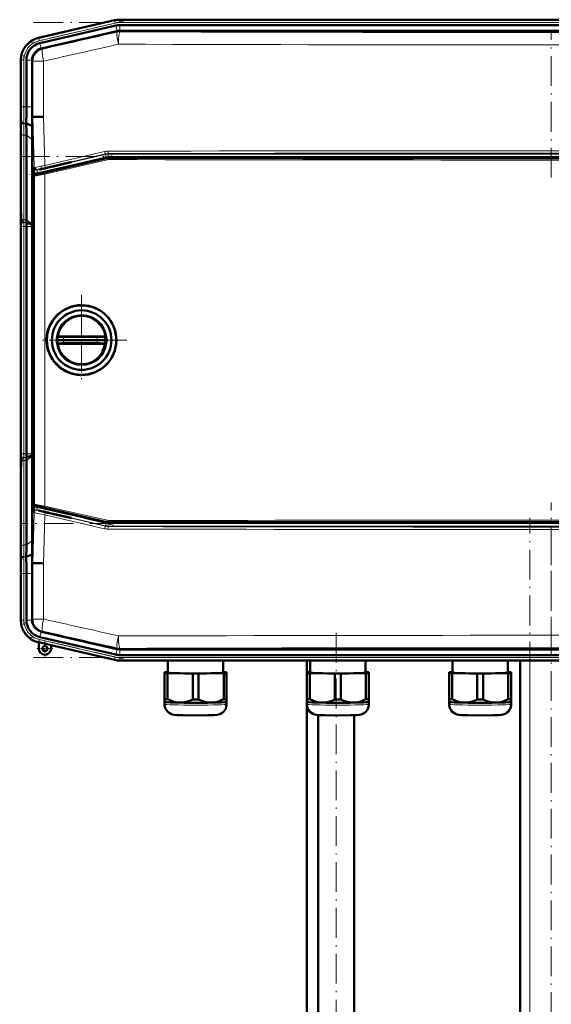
# Model space of a CAD drawing. Extents: x -1976 to 2357, y -1962 to 888.
# Tile 19 of 53: x -1669 to -1455, y -142 to 255. Entities that reach past the tile are written whole.
import ezdxf

# ---------------------------------------------------------------- set-up
doc = ezdxf.new("R2010")
doc.units = 0
doc.linetypes.add('DASHDOT', pattern=[18.5, 12, -3, 0.5, -3])

msp = doc.modelspace()

# ---------------------------------------------------------------- linework, layer by layer
at = {"color": 7, "linetype": 'DASHDOT', "lineweight": 18}
for p, q in [((-1627.61, 254.59), (-1664.87, 245.99)), ((-1663.92, 254.03), (-1246.25, 254.03)), ((-1455.09, 191.53), (-1455.09, 250.21)), ((-1667.75, 240.85), (-1667.75, 218.22)), ((-1669.45, 199.98), (-1240.73, 199.98)), ((-1665.3, 192.79), (-1631.6, 200.58)), ((-1667.75, 70.93), (-1667.75, 180.99)), ((-1644.48, 144.17), (-1644.48, 107.77)), ((-1644.48, 138.97), (-1644.48, 112.97)), ((-1626.28, 125.97), (-1662.68, 125.97)), ((-1631.48, 125.97), (-1657.48, 125.97)), ((-1455.09, 1.72), (-1455.09, 60.4)), ((-1631.6, 51.35), (-1665.3, 59.13)), ((-1240.73, 51.95), (-1669.45, 51.95)), ((-1463.69, -636.61), (-1463.69, 54.29)), ((-1455.19, -537.61), (-1455.19, 45.29)), ((-1667.75, 33.71), (-1667.75, 11.08)), ((-1541.81, -411.11), (-1541.81, 9.75)), ((-1627.61, -2.66), (-1664.87, 5.94)), ((-1663.92, -2.1), (-1246.25, -2.1))]:
    msp.add_line(p, q, dxfattribs=at)
at = {"color": 7, "lineweight": 50}
for p, q in [((-1631.2, 254.98), (-1661.97, 247.87)), ((-1631.2, 254.98), (-1661.77, 247.92)), ((-1629.12, 255.21), (-1608.85, 255.21)), ((-1281.06, 255.21), (-1629.12, 255.21)), ((-1296.05, 255.21), (-1608.85, 255.21)), ((-1630.71, 252.85), (-1661.28, 245.79)), ((-1630.22, 250.61), (-1660.59, 243.6)), ((-1630.22, 250.61), (-1630.19, 250.62)), ((-1629.12, 253.03), (-1608.85, 253.03)), ((-1629.09, 250.74), (-1281.08, 250.74)), ((-1296.05, 253.03), (-1608.85, 253.03)), ((-1668.93, 239.11), (-1668.94, 238.91)), ((-1668.94, 238.91), (-1668.94, 220.11)), ((-1666.75, 238.91), (-1666.75, 220.11)), ((-1664.46, 238.73), (-1664.46, 238.91)), ((-1664.46, 238.73), (-1664.46, 220.11)), ((-1668.79, 213.77), (-1668.96, 215.96)), ((-1664.47, 215.97), (-1664.14, 215.97)), ((-1664.14, 215.97), (-1663.79, 215.98)), ((-1668.94, 213.03), (-1668.94, 178.89)), ((-1668.94, 213.03), (-1668.94, 178.89)), ((-1664.41, 212.39), (-1666.79, 213.37)), ((-1666.75, 208.62), (-1666.75, 174.47)), ((-1664.37, 206.93), (-1664.37, 175.97)), ((-1634.31, 199.37), (-1663.35, 192.66)), ((-1276.98, 199.5), (-1633.19, 199.5)), ((-1659.14, 195.38), (-1658.15, 195.61)), ((-1658.15, 195.52), (-1659.14, 195.29)), ((-1658.15, 195.61), (-1658, 195.64)), ((-1658.15, 195.52), (-1658.15, 195.61)), ((-1658, 195.55), (-1658.15, 195.52)), ((-1658, 195.64), (-1657.3, 195.8)), ((-1657.3, 195.72), (-1658, 195.55)), ((-1658, 195.55), (-1658, 195.64)), ((-1657.3, 195.8), (-1655.88, 196.13)), ((-1655.88, 196.04), (-1657.3, 195.72)), ((-1657.3, 195.72), (-1657.3, 195.8)), ((-1655.88, 196.13), (-1649.02, 197.71)), ((-1648.64, 197.71), (-1655.88, 196.04)), ((-1655.88, 196.04), (-1655.88, 196.13)), ((-1648.64, 197.71), (-1649.02, 197.71)), ((-1663.74, 192.18), (-1663.74, 59.77)), ((-1663.68, 192.41), (-1663.71, 193.7)), ((-1668.74, 173.77), (-1668.91, 175.96)), ((-1664.37, 175.97), (-1664.45, 172.85)), ((-1663.74, 175.98), (-1664.37, 175.97)), ((-1668.94, 171.82), (-1668.94, 80.11)), ((-1666.75, 80.11), (-1666.75, 171.82)), ((-1664.46, 172.43), (-1666.74, 173.38)), ((-1664.45, 172.85), (-1664.46, 172.43)), ((-1664.46, 172.43), (-1664.46, 171.82)), ((-1664.46, 171.82), (-1664.46, 80.11)), ((-1654.4, 127.23), (-1654.43, 127.02)), ((-1653.32, 127.47), (-1653.93, 127.47)), ((-1653.32, 127.47), (-1651.67, 127.47)), ((-1638.18, 127.47), (-1651.67, 127.47)), ((-1638.18, 127.47), (-1637.36, 127.47)), ((-1637.36, 127.47), (-1636.62, 127.47)), ((-1636.62, 127.47), (-1635.85, 127.47)), ((-1635.04, 127.47), (-1635.85, 127.47)), ((-1634.54, 127.02), (-1634.56, 127.23)), ((-1653.89, 125.97), (-1654.48, 125.97)), ((-1654.4, 124.71), (-1654.43, 124.92)), ((-1653.32, 124.47), (-1653.93, 124.47)), ((-1651.84, 125.97), (-1653.89, 125.97)), ((-1653.32, 124.47), (-1651.67, 124.47)), ((-1651.84, 125.97), (-1638.17, 125.97)), ((-1638.18, 124.47), (-1651.67, 124.47)), ((-1638.18, 124.47), (-1635.85, 124.47)), ((-1635.28, 125.97), (-1638.17, 125.97)), ((-1635.04, 124.47), (-1635.85, 124.47)), ((-1634.48, 125.97), (-1635.28, 125.97)), ((-1634.54, 124.92), (-1634.56, 124.71)), ((-1644.74, 111.88), (-1644.48, 111.88)), ((-1664.46, 79.5), (-1666.74, 78.55)), ((-1664.46, 79.5), (-1664.46, 80.11)), ((-1664.45, 79.08), (-1664.46, 79.5)), ((-1668.74, 78.15), (-1668.91, 75.96)), ((-1666.75, 43.31), (-1666.75, 77.45)), ((-1664.37, 75.96), (-1664.45, 79.08)), ((-1663.74, 75.95), (-1664.37, 75.96)), ((-1664.37, 45), (-1664.37, 75.96)), ((-1668.94, 38.89), (-1668.94, 73.03)), ((-1668.94, 38.89), (-1668.94, 73.03)), ((-1663.68, 59.53), (-1663.71, 58.23)), ((-1634.31, 52.58), (-1663.35, 59.28)), ((-1658.15, 56.41), (-1659.14, 56.64)), ((-1659.14, 56.55), (-1658.15, 56.32)), ((-1658.15, 56.41), (-1658, 56.37)), ((-1658.15, 56.41), (-1658.15, 56.32)), ((-1658, 56.29), (-1658.15, 56.32)), ((-1658, 56.37), (-1657.3, 56.21)), ((-1658, 56.37), (-1658, 56.29)), ((-1657.3, 56.13), (-1658, 56.29)), ((-1657.3, 56.21), (-1655.88, 55.89)), ((-1657.3, 56.21), (-1657.3, 56.13)), ((-1655.88, 55.8), (-1657.3, 56.13)), ((-1648.64, 54.21), (-1655.88, 55.89)), ((-1655.88, 55.89), (-1655.88, 55.8)), ((-1655.88, 55.8), (-1649.02, 54.21)), ((-1649.02, 54.21), (-1648.64, 54.21)), ((-1633.19, 52.45), (-1276.98, 52.45)), ((-1668.79, 38.15), (-1668.96, 35.96)), ((-1664.41, 39.54), (-1666.79, 38.55)), ((-1664.47, 35.96), (-1664.44, 37.78)), ((-1664.47, 35.96), (-1664.14, 35.96)), ((-1664.44, 37.78), (-1664.41, 39.54)), ((-1663.79, 35.95), (-1664.14, 35.96)), ((-1668.94, 13.02), (-1668.94, 31.82)), ((-1666.75, 13.02), (-1666.75, 31.82)), ((-1664.46, 13.2), (-1664.46, 31.82)), ((-1668.93, 12.82), (-1668.94, 13.02)), ((-1664.46, 13.2), (-1664.46, 13.02)), ((-1630.22, 1.32), (-1660.59, 8.33)), ((-1661.77, 4.01), (-1661.97, 4.05)), ((-1661.77, 4.01), (-1661.96, 4.06)), ((-1661.77, 4.01), (-1661.73, 4.07)), ((-1661.77, 1.51), (-1661.77, 4.01)), ((-1661.73, 1.51), (-1661.73, 4.07)), ((-1661.73, 4.07), (-1656.8, 2.93)), ((-1630.71, -0.92), (-1661.28, 6.14)), ((-1656.8, 2.93), (-1656.77, 2.85)), ((-1656.8, 2.93), (-1656.8, 1.51)), ((-1656.77, 1.51), (-1656.77, 2.85)), ((-1656.77, 2.85), (-1656.77, 1.51)), ((-1631.2, -3.05), (-1656.77, 2.85)), ((-1630.22, 1.32), (-1630.19, 1.31)), ((-1629.12, 1.19), (-1629.09, 1.19)), ((-1629.09, 1.19), (-1281.08, 1.19)), ((-1629.12, -1.1), (-1608.85, -1.1)), ((-1281.06, -3.29), (-1629.12, -3.29)), ((-1609.66, -3.29), (-1609.66, -8.2)), ((-1296.05, -1.1), (-1608.85, -1.1)), ((-1296.05, -3.29), (-1608.85, -3.29)), ((-1587.36, -8.2), (-1587.36, -3.29)), ((-1553.69, -316.04), (-1553.69, -3.29)), ((-1552.28, -3.29), (-1552.28, -8.2)), ((-1529.98, -8.2), (-1529.98, -3.29)), ((-1494.91, -3.29), (-1494.91, -8.2)), ((-1472.61, -8.2), (-1472.61, -3.29)), ((-1467.69, -579.04), (-1467.69, -3.29)), ((-1611.01, -8.05), (-1611.01, -8.35)), ((-1611.01, -8.35), (-1611.01, -18.86)), ((-1609.66, -7.99), (-1609.82, -7.99)), ((-1609.82, -8.41), (-1599.69, -8.56)), ((-1609.82, -8.41), (-1609.82, -18.91)), ((-1599.69, -8.56), (-1599.69, -19.06)), ((-1597.32, -8.56), (-1587.19, -8.41)), ((-1597.32, -8.56), (-1597.32, -19.06)), ((-1587.19, -7.99), (-1587.36, -7.99)), ((-1587.19, -8.41), (-1587.19, -18.91)), ((-1586.01, -8.35), (-1586.01, -8.05)), ((-1586.01, -8.35), (-1586.01, -18.86)), ((-1553.63, -8.05), (-1553.63, -8.35)), ((-1553.63, -8.35), (-1553.63, -18.86)), ((-1552.28, -7.99), (-1552.45, -7.99)), ((-1552.45, -8.4), (-1542.32, -8.56)), ((-1552.45, -8.4), (-1552.45, -18.91)), ((-1542.32, -8.56), (-1542.32, -19.06)), ((-1539.95, -8.56), (-1529.82, -8.4)), ((-1539.95, -8.56), (-1539.95, -19.06)), ((-1529.82, -7.99), (-1529.98, -7.99)), ((-1529.82, -8.4), (-1529.82, -18.91)), ((-1528.63, -8.35), (-1528.63, -8.05)), ((-1528.63, -8.35), (-1528.63, -18.86)), ((-1496.26, -8.04), (-1496.26, -8.35)), ((-1496.26, -8.35), (-1496.26, -18.85)), ((-1494.91, -7.99), (-1495.07, -7.99)), ((-1495.07, -8.4), (-1484.95, -8.56)), ((-1495.07, -8.4), (-1495.07, -18.91)), ((-1484.95, -8.56), (-1484.95, -19.06)), ((-1482.57, -8.56), (-1472.45, -8.4)), ((-1482.57, -8.56), (-1482.57, -19.06)), ((-1472.45, -7.99), (-1472.61, -7.99)), ((-1472.45, -8.4), (-1472.45, -18.91)), ((-1471.26, -8.35), (-1471.26, -8.04)), ((-1471.26, -8.35), (-1471.26, -18.85)), ((-1611.01, -18.86), (-1611.01, -20.01)), ((-1586.01, -20.01), (-1586.01, -18.86)), ((-1553.63, -18.86), (-1553.63, -20.01)), ((-1528.63, -20.01), (-1528.63, -18.86)), ((-1496.26, -18.85), (-1496.26, -20.01)), ((-1471.26, -20.01), (-1471.26, -18.85)), ((-1611.01, -20), (-1611.01, -20.96)), ((-1611, -20.01), (-1611.01, -20.01)), ((-1586.01, -20.96), (-1586.01, -20)), ((-1586.01, -20.01), (-1586.01, -20.01)), ((-1553.63, -20), (-1553.63, -20.95)), ((-1553.63, -20.01), (-1553.63, -20.01)), ((-1528.64, -20.01), (-1528.63, -20.01)), ((-1528.63, -20.95), (-1528.63, -20)), ((-1496.26, -20), (-1496.26, -20.95)), ((-1496.25, -20.01), (-1496.26, -20.01)), ((-1471.26, -20.95), (-1471.26, -20)), ((-1471.26, -20.01), (-1471.26, -20.01)), ((-1549.11, -376.04), (-1549.11, -25.26)), ((-1534.51, -376.04), (-1534.51, -25.33))]:
    msp.add_line(p, q, dxfattribs=at)
at = {"color": 7, "lineweight": 18}
for p, q in [((-1631.16, 254.8), (-1661.78, 247.73)), ((-1631.16, 254.8), (-1631.2, 254.98)), ((-1631.16, 254.8), (-1630.93, 253.82)), ((-1629.12, 255.03), (-1629.12, 255.21)), ((-1629.12, 255.03), (-1629.12, 254.03)), ((-1629.12, 255.03), (-1281.06, 255.03)), ((-1630.93, 253.82), (-1661.56, 246.75)), ((-1630.19, 250.62), (-1630.71, 252.85)), ((-1630.17, 250.19), (-1630.22, 250.61)), ((-1629.12, 254.03), (-1281.06, 254.03)), ((-1629.12, 250.74), (-1629.12, 253.03)), ((-1629.09, 250.74), (-1629.04, 250.32)), ((-1661.97, 247.87), (-1661.78, 247.73)), ((-1661.56, 246.75), (-1661.78, 247.73)), ((-1660.76, 243.56), (-1661.28, 245.79)), ((-1660.59, 243.6), (-1660.27, 243.34)), ((-1668.75, 238.96), (-1668.94, 239.11)), ((-1668.75, 238.96), (-1668.75, 220.11)), ((-1668.75, 238.96), (-1667.75, 238.96)), ((-1667.75, 238.96), (-1667.75, 220.11)), ((-1664.46, 238.91), (-1666.75, 238.91)), ((-1664.14, 238.47), (-1664.46, 238.73)), ((-1664.14, 215.97), (-1664.14, 238.47)), ((-1659.84, 238.47), (-1664.14, 238.47)), ((-1659.84, 238.47), (-1659.84, 216.04)), ((-1668.75, 220.11), (-1668.94, 220.11)), ((-1668.75, 220.11), (-1667.75, 220.11)), ((-1666.75, 220.11), (-1667.75, 220.11)), ((-1664.46, 220.11), (-1666.75, 220.11)), ((-1663.6, 195.53), (-1664.14, 215.97)), ((-1659.84, 216.04), (-1659.32, 196.42)), ((-1666.79, 213.37), (-1667.79, 213.37)), ((-1668.75, 209.3), (-1668.75, 175.16)), ((-1667.75, 208.62), (-1667.75, 174.47)), ((-1666.75, 208.62), (-1667.75, 208.62)), ((-1664.37, 206.93), (-1666.75, 208.62)), ((-1662.5, 194.47), (-1634.84, 200.85)), ((-1634.62, 199.88), (-1662.28, 193.49)), ((-1659.4, 193.42), (-1634.29, 199.16)), ((-1634.24, 198.67), (-1659.36, 192.94)), ((-1659.32, 196.42), (-1635.21, 202.04)), ((-1634.87, 201.06), (-1658.96, 195.44)), ((-1634.84, 200.85), (-1634.87, 201.06)), ((-1634.62, 199.88), (-1634.84, 200.85)), ((-1634.29, 199.16), (-1634.31, 199.37)), ((-1633.74, 201.19), (-1633.72, 200.98)), ((-1633.72, 200.98), (-1276.45, 200.98)), ((-1633.72, 199.98), (-1633.72, 200.98)), ((-1276.45, 199.98), (-1633.72, 199.98)), ((-1633.19, 199.5), (-1633.17, 199.29)), ((-1663.73, 195.41), (-1663.6, 195.53)), ((-1659.14, 195.29), (-1659.14, 195.38)), ((-1663.66, 192.12), (-1663.74, 192.18)), ((-1663.66, 59.82), (-1663.66, 192.12)), ((-1663.35, 192.66), (-1663.28, 192.61)), ((-1662.38, 194.58), (-1662.5, 194.47)), ((-1662.28, 193.49), (-1662.5, 194.47)), ((-1659.36, 192.94), (-1659.36, 59.01)), ((-1668.91, 175.96), (-1668.96, 175.96)), ((-1668.75, 171.82), (-1668.94, 171.82)), ((-1668.75, 80.11), (-1668.75, 171.82)), ((-1668.75, 171.82), (-1667.75, 171.82)), ((-1666.75, 174.47), (-1667.75, 174.47)), ((-1666.75, 171.82), (-1667.75, 171.82)), ((-1667.75, 80.11), (-1667.75, 171.82)), ((-1666.74, 173.38), (-1667.74, 173.38)), ((-1664.45, 172.85), (-1666.75, 174.47)), ((-1664.46, 171.82), (-1666.75, 171.82)), ((-1653.81, 127.03), (-1654.43, 127.02)), ((-1653.81, 124.91), (-1654.43, 124.92)), ((-1653.81, 124.91), (-1653.16, 124.93)), ((-1651.76, 126.98), (-1638.26, 126.98)), ((-1651.76, 124.96), (-1638.26, 124.96)), ((-1637.24, 124.93), (-1636.33, 124.92)), ((-1636.33, 124.92), (-1635.36, 124.91)), ((-1634.54, 127.02), (-1635.36, 127.04)), ((-1634.54, 124.92), (-1635.36, 124.91)), ((-1668.75, 80.11), (-1668.94, 80.11)), ((-1668.75, 80.11), (-1667.75, 80.11)), ((-1666.75, 80.11), (-1667.75, 80.11)), ((-1664.46, 80.11), (-1666.75, 80.11)), ((-1668.96, 75.96), (-1668.91, 75.96)), ((-1668.75, 42.63), (-1668.75, 76.77)), ((-1666.75, 77.45), (-1667.75, 77.45)), ((-1667.75, 43.31), (-1667.75, 77.45)), ((-1666.74, 78.55), (-1667.74, 78.55)), ((-1664.45, 79.08), (-1666.75, 77.45)), ((-1663.74, 59.77), (-1663.66, 59.82)), ((-1664.14, 35.96), (-1663.6, 56.4)), ((-1663.6, 56.4), (-1663.73, 56.51)), ((-1663.28, 59.34), (-1663.35, 59.28)), ((-1662.28, 58.44), (-1662.5, 57.46)), ((-1634.84, 51.07), (-1662.5, 57.46)), ((-1662.5, 57.46), (-1662.38, 57.34)), ((-1662.28, 58.44), (-1634.62, 52.05)), ((-1634.29, 52.78), (-1659.4, 58.52)), ((-1659.36, 59.01), (-1634.24, 53.27)), ((-1659.14, 56.64), (-1659.14, 56.55)), ((-1658.96, 56.49), (-1634.87, 50.87)), ((-1659.32, 55.51), (-1659.84, 35.89)), ((-1635.21, 49.89), (-1659.32, 55.51)), ((-1634.62, 52.05), (-1634.84, 51.07)), ((-1634.29, 52.78), (-1634.31, 52.58)), ((-1633.72, 51.95), (-1633.72, 50.95)), ((-1633.72, 51.95), (-1276.45, 51.95)), ((-1633.17, 52.66), (-1633.19, 52.45)), ((-1634.84, 51.07), (-1634.87, 50.87)), ((-1633.74, 50.74), (-1633.72, 50.95)), ((-1276.45, 50.95), (-1633.72, 50.95)), ((-1664.37, 45), (-1666.75, 43.31)), ((-1666.75, 43.31), (-1667.75, 43.31)), ((-1666.79, 38.55), (-1667.79, 38.55)), ((-1664.14, 13.45), (-1664.14, 35.96)), ((-1659.84, 35.89), (-1659.84, 13.45)), ((-1668.75, 31.82), (-1668.94, 31.82)), ((-1668.75, 31.82), (-1667.75, 31.82)), ((-1668.75, 12.96), (-1668.75, 31.82)), ((-1666.75, 31.82), (-1667.75, 31.82)), ((-1667.75, 12.96), (-1667.75, 31.82)), ((-1664.46, 31.82), (-1666.75, 31.82)), ((-1668.94, 12.82), (-1668.75, 12.96)), ((-1667.75, 12.96), (-1668.75, 12.96)), ((-1664.46, 13.02), (-1666.75, 13.02)), ((-1664.14, 13.45), (-1664.46, 13.2)), ((-1664.14, 13.45), (-1659.84, 13.45)), ((-1660.76, 8.37), (-1661.28, 6.14)), ((-1660.59, 8.33), (-1660.27, 8.58)), ((-1661.78, 4.2), (-1661.97, 4.05)), ((-1661.78, 4.2), (-1661.56, 5.17)), ((-1631.16, -2.87), (-1661.78, 4.2)), ((-1630.93, -1.9), (-1661.56, 5.17)), ((-1661.73, 1.51), (-1661.77, 1.51)), ((-1656.8, 1.51), (-1656.77, 1.51)), ((-1630.19, 1.31), (-1630.71, -0.92)), ((-1630.17, 1.74), (-1630.22, 1.32)), ((-1629.12, 1.19), (-1629.12, -1.1)), ((-1629.09, 1.19), (-1629.04, 1.61)), ((-1631.16, -2.87), (-1631.2, -3.05)), ((-1631.16, -2.87), (-1630.93, -1.9)), ((-1629.12, -2.1), (-1281.06, -2.1)), ((-1629.12, -3.1), (-1629.12, -2.1)), ((-1629.12, -3.1), (-1281.06, -3.1)), ((-1629.12, -3.1), (-1629.12, -3.29)), ((-1463.69, -579.04), (-1463.69, -3.29))]:
    msp.add_line(p, q, dxfattribs=at)
at = {"color": 7, "linetype": 'DASHDOT', "lineweight": 18, "ltscale": 0.020221}
msp.add_line((-1659.14, 195.45), (-1659.14, 194.64), dxfattribs=at)
at = {"color": 7, "linetype": 'DASHDOT', "lineweight": 18, "ltscale": 0.019753}
msp.add_line((-1659.14, 56.48), (-1659.14, 57.27), dxfattribs=at)
at = {"color": 7, "linetype": 'DASHDOT', "lineweight": 18, "ltscale": 0.1625}
for p, q in [((-1659.27, 4.76), (-1659.27, -1.74)), ((-1656.02, 1.51), (-1662.52, 1.51))]:
    msp.add_line(p, q, dxfattribs=at)
at = {"color": 7, "linetype": 'DASHDOT', "lineweight": 18, "ltscale": 0.160231}
msp.add_line((-1659.27, 4.71), (-1659.27, -1.7), dxfattribs=at)
at = {"color": 7, "linetype": 'DASHDOT', "lineweight": 18, "ltscale": 0.160233}
msp.add_line((-1656.06, 1.51), (-1662.47, 1.51), dxfattribs=at)
at = {"color": 7, "lineweight": 18}
for points in [[(-1663.6, 195.53), (-1663.6, 195.54), (-1663.56, 195.55), (-1663.25, 195.62)], [(-1662.1, 194.67), (-1662.34, 194.6), (-1662.37, 194.59), (-1662.38, 194.58)], [(-1659.36, 192.94), (-1662.86, 192.24), (-1663.54, 192.13), (-1663.64, 192.12), (-1663.66, 192.12), (-1663.66, 192.12), (-1663.66, 192.12)], [(-1663.28, 192.61), (-1663.27, 192.61), (-1663.26, 192.6), (-1663.19, 192.61), (-1662.54, 192.73), (-1659.4, 193.42)], [(-1651.67, 127.47), (-1651.67, 127.47), (-1651.68, 127.47), (-1651.69, 127.46), (-1651.71, 127.43), (-1651.75, 127.21), (-1651.76, 126.98)], [(-1638.26, 126.98), (-1638.24, 127.33), (-1638.22, 127.42), (-1638.2, 127.45), (-1638.19, 127.47), (-1638.19, 127.47), (-1638.18, 127.47)], [(-1651.67, 124.47), (-1651.67, 124.47), (-1651.68, 124.48), (-1651.69, 124.49), (-1651.71, 124.52), (-1651.75, 124.73), (-1651.76, 124.96)], [(-1638.26, 126.98), (-1636, 127.03), (-1635.36, 127.04)], [(-1638.26, 124.96), (-1638.24, 124.61), (-1638.22, 124.52), (-1638.2, 124.49), (-1638.19, 124.48), (-1638.19, 124.47), (-1638.18, 124.47)], [(-1663.66, 59.82), (-1663.66, 59.83), (-1663.65, 59.83), (-1663.55, 59.82), (-1662.8, 59.69), (-1659.36, 59.01)], [(-1659.32, 55.51), (-1662.76, 56.2), (-1663.55, 56.38), (-1663.59, 56.39), (-1663.6, 56.4)], [(-1659.4, 58.52), (-1661.7, 59.03), (-1663.08, 59.31), (-1663.25, 59.34), (-1663.27, 59.34), (-1663.28, 59.34), (-1663.28, 59.34)], [(-1662.38, 57.34), (-1662.38, 57.34), (-1662.36, 57.33), (-1662.24, 57.29), (-1660.56, 56.87), (-1658.96, 56.49)]]:
    msp.add_lwpolyline(points, dxfattribs=at)
at = {"color": 7, "lineweight": 50}
for points in [[(-1659.14, 195.38), (-1660.59, 195.04), (-1661.56, 194.79), (-1661.72, 194.74), (-1661.74, 194.74), (-1661.74, 194.73)], [(-1661.74, 194.73), (-1661.74, 194.73), (-1661.73, 194.73), (-1661.69, 194.74), (-1661.3, 194.81), (-1659.14, 195.29)], [(-1654.4, 127.23), (-1654.4, 127.23), (-1654.4, 127.23), (-1654.4, 127.23), (-1654.4, 127.23), (-1654.39, 127.24), (-1654.37, 127.25)], [(-1634.59, 127.25), (-1634.57, 127.23), (-1634.56, 127.23), (-1634.56, 127.23), (-1634.56, 127.23), (-1634.56, 127.23), (-1634.56, 127.23)], [(-1654.4, 124.71), (-1654.4, 124.71), (-1654.4, 124.72), (-1654.4, 124.72), (-1654.39, 124.71), (-1654.3, 124.61), (-1654.14, 124.52)], [(-1634.59, 124.69), (-1634.57, 124.71), (-1634.56, 124.72), (-1634.56, 124.72), (-1634.56, 124.72), (-1634.56, 124.72), (-1634.56, 124.71)], [(-1659.14, 56.64), (-1660.59, 56.97), (-1661.56, 57.17), (-1661.72, 57.2), (-1661.73, 57.2), (-1661.74, 57.2), (-1661.74, 57.2), (-1661.74, 57.19)], [(-1661.74, 57.19), (-1661.74, 57.19), (-1661.74, 57.19), (-1661.69, 57.17), (-1661.3, 57.07), (-1659.14, 56.55)], [(-1604.76, -20.29), (-1605.38, -20.26), (-1606, -20.19), (-1606.65, -20.07), (-1607.3, -19.91), (-1608.56, -19.48), (-1609.82, -18.91)], [(-1599.69, -19.06), (-1600.95, -19.6), (-1602.21, -19.99), (-1602.86, -20.13), (-1603.51, -20.22), (-1604.13, -20.28), (-1604.76, -20.29)], [(-1592.26, -20.29), (-1592.88, -20.28), (-1593.5, -20.22), (-1594.15, -20.13), (-1594.8, -19.99), (-1596.06, -19.6), (-1597.32, -19.06)], [(-1587.19, -18.91), (-1588.45, -19.48), (-1589.71, -19.91), (-1590.36, -20.07), (-1591.01, -20.19), (-1591.63, -20.26), (-1592.26, -20.29)], [(-1547.38, -20.29), (-1548.01, -20.26), (-1548.62, -20.19), (-1549.28, -20.07), (-1549.93, -19.91), (-1551.19, -19.48), (-1552.45, -18.91)], [(-1542.32, -19.06), (-1543.58, -19.59), (-1544.84, -19.98), (-1545.48, -20.12), (-1546.14, -20.22), (-1546.76, -20.27), (-1547.38, -20.29)], [(-1534.88, -20.29), (-1535.51, -20.27), (-1536.13, -20.22), (-1536.78, -20.12), (-1537.43, -19.98), (-1538.69, -19.59), (-1539.95, -19.06)], [(-1529.82, -18.91), (-1531.08, -19.48), (-1532.34, -19.91), (-1532.99, -20.07), (-1533.64, -20.19), (-1534.26, -20.26), (-1534.88, -20.29)], [(-1490.01, -20.28), (-1490.63, -20.25), (-1491.25, -20.18), (-1491.9, -20.07), (-1492.55, -19.91), (-1493.81, -19.48), (-1495.07, -18.91)], [(-1484.95, -19.06), (-1486.2, -19.59), (-1487.46, -19.98), (-1488.11, -20.12), (-1488.76, -20.22), (-1489.38, -20.27), (-1490.01, -20.28)], [(-1477.51, -20.28), (-1478.13, -20.27), (-1478.76, -20.22), (-1479.41, -20.12), (-1480.05, -19.98), (-1481.31, -19.59), (-1482.57, -19.06)], [(-1472.45, -18.91), (-1473.7, -19.48), (-1474.96, -19.91), (-1475.61, -20.07), (-1476.27, -20.18), (-1476.89, -20.25), (-1477.51, -20.28)], [(-1598.51, -25.41), (-1603.58, -25.37), (-1605.98, -25.29), (-1607.05, -25.21), (-1607.82, -25.07), (-1608.51, -24.83), (-1609.18, -24.45), (-1609.76, -23.96), (-1610.25, -23.38), (-1610.62, -22.72), (-1610.87, -22.01), (-1610.99, -21.26), (-1611.01, -20.96)], [(-1598.51, -25.41), (-1593.43, -25.37), (-1591.03, -25.29), (-1589.96, -25.21), (-1589.19, -25.07), (-1588.5, -24.83), (-1587.84, -24.45), (-1587.25, -23.96), (-1586.76, -23.38), (-1586.39, -22.72), (-1586.14, -22.01), (-1586.02, -21.26), (-1586.01, -20.96)], [(-1541.13, -25.41), (-1546.21, -25.37), (-1548.61, -25.29), (-1549.68, -25.21), (-1550.44, -25.07), (-1551.14, -24.82), (-1551.8, -24.45), (-1552.39, -23.96), (-1552.87, -23.38), (-1553.25, -22.72), (-1553.5, -22), (-1553.62, -21.26), (-1553.63, -20.95)], [(-1541.13, -25.41), (-1536.06, -25.37), (-1533.66, -25.29), (-1532.59, -25.21), (-1531.82, -25.07), (-1531.13, -24.82), (-1530.46, -24.45), (-1529.88, -23.96), (-1529.39, -23.38), (-1529.02, -22.72), (-1528.76, -22), (-1528.64, -21.26), (-1528.63, -20.95)], [(-1483.76, -25.41), (-1488.83, -25.36), (-1491.23, -25.29), (-1492.31, -25.21), (-1493.07, -25.07), (-1493.76, -24.82), (-1494.43, -24.44), (-1495.01, -23.96), (-1495.5, -23.38), (-1495.88, -22.72), (-1496.13, -22), (-1496.25, -21.26), (-1496.26, -20.95)], [(-1483.76, -25.41), (-1478.68, -25.36), (-1476.29, -25.29), (-1475.21, -25.21), (-1474.45, -25.07), (-1473.75, -24.82), (-1473.09, -24.44), (-1472.51, -23.96), (-1472.02, -23.38), (-1471.64, -22.72), (-1471.39, -22), (-1471.27, -21.26), (-1471.26, -20.95)]]:
    msp.add_lwpolyline(points, dxfattribs=at)
for centre, radius in [((-1644.48, 125.97), 14), ((-1644.48, 125.97), 12), ((-1659.27, 1.51), 1.03), ((-1659.27, 1.51), 1)]:
    msp.add_circle(centre, radius, dxfattribs=at)
for centre, radius, start, end in [((-1629.12, 245.96), 9.25, 90.0004, 102.9992), ((-1629.12, 245.96), 9.25, 90.0004, 102.9992), ((-1629.12, 245.97), 7.06, 90.0004, 102.9993), ((-1659.94, 239.11), 8.99, 102.9916, 180.0084), ((-1659.69, 238.91), 7.06, 102.9968, 180.0034), ((-1659.46, 238.72), 5.01, 105.1072, 177.8928), ((-2016.52, 220.02), 347.59, 359.3315, 0.0143), ((-2236.99, 219.97), 570.24, 359.3376, 0.0139), ((-2356.93, 220.08), 692.47, 359.65945, 0.00195), ((-1876.16, 212.79), 207.22, 0.0687, 0.8785), ((-2275.24, 203.13), 610.9, 0.86852, 1.20439), ((-1644.36, -989.64), 1205.77, 90.73585, 90.92355), ((-2006.53, 208.21), 339.78, 0.0681, 0.8707), ((-2055.83, 206.46), 391.47, 0.0681, 0.8669), ((-1603.21, 195.22), 60.52, 179.8196, 181.4448), ((-1663.24, 192.18), 0.5, 102.9976, 180.0022), ((-1876.3, 179.14), 207.36, 359.1212, 359.9305), ((-1456.51, 179.14), 212.42, 180.0663, 180.8562), ((-2016.01, 171.91), 347.08, 359.9853, 0.6691), ((-1311.21, 171.9), 357.73, 179.3493, 180.0128), ((-1586.93, 174.56), 79.83, 180.0641, 180.8524), ((-1531.95, 171.85), 134.8, 179.3521, 180.0124), ((-1644.53, 125.97), 14.09, 89.8034, 134.0601), ((-1644.53, 125.97), 14.09, 44.258, 89.8038), ((-1644.53, 125.97), 14.1, 134.0696, 179.1699), ((-1644.48, 125.97), 10, 7.2346, 172.765), ((-1644.53, 125.97), 14.09, 314.0192, 44.2557), ((-1653.84, 126.8), 0.705, 129.6312, 139.5308), ((-1653.89, 126.86), 0.622, 113.4776, 129.4362), ((-1653.92, 126.92), 0.549, 90.4701, 113.1016), ((-1635.04, 126.92), 0.553, 67.0525, 89.5669), ((-1635.08, 126.84), 0.645, 39.9598, 66.2327), ((-1644.53, 125.98), 14.09, 179.1903, 224.261), ((-1644.48, 125.97), 10, 187.235, 352.7654), ((-1653.92, 125.03), 0.556, 247.1205, 269.4699), ((-1644.48, 125.96), 9.49, 330.6713, 350.9616), ((-1635.04, 125.03), 0.558, 270.5728, 292.8875), ((-1635.07, 125.09), 0.628, 293.5258, 320.519), ((-1644.53, 125.98), 14.09, 224.2714, 246.7188), ((-1644.53, 125.98), 14.09, 291.5606, 314.0155), ((-1644.53, 125.98), 14.1, 246.7224, 269.1382), ((-1644.53, 125.98), 14.09, 270.1953, 291.5621), ((-2016.01, 80.02), 347.08, 359.3309, 0.0147), ((-1311.21, 80.03), 357.73, 179.9872, 180.6507), ((-1531.95, 80.08), 134.8, 179.9876, 180.6479), ((-1876.3, 72.78), 207.36, 0.0695, 0.8788), ((-1456.51, 72.79), 212.42, 179.1438, 179.9337), ((-1586.93, 77.37), 79.83, 179.1476, 179.9359), ((-1663.24, 59.77), 0.5, 179.9976, 257.0022), ((-1603.21, 56.7), 60.52, 178.5511, 180.1764), ((-1633.19, 57.45), 5, 257.002, 269.998), ((-2055.83, 45.46), 391.47, 359.1331, 359.9319), ((-2006.53, 43.72), 339.78, 359.1293, 359.9319), ((-1876.16, 39.14), 207.22, 359.1215, 359.9313), ((-2016.52, 31.91), 347.59, 359.9857, 0.6685), ((-2236.99, 31.96), 570.24, 359.9861, 0.6624), ((-2356.95, 31.85), 692.48, 359.99805, 0.34054), ((-1644.34, 1242.7), 1206.9, 269.07649, 269.26401), ((-1659.94, 12.82), 8.99, 179.9916, 257.0084), ((-1659.69, 13.02), 7.06, 179.9966, 257.0032), ((-1659.46, 13.2), 5, 182.1029, 254.9076), ((-1659.27, 1.51), 2.5, 180, 360), ((-1659.27, 1.51), 2.47, 180, 0), ((-1659.27, 1.51), 1, 141.2591, 270), ((-1659.27, 1.51), 2.5, 270, 360), ((-1629.12, 5.96), 9.25, 257.0008, 269.9996), ((-1629.12, 5.96), 9.25, 257.0008, 269.9996), ((-1629.12, 5.96), 7.06, 257.0007, 269.9996)]:
    msp.add_arc(centre, radius, start, end, dxfattribs=at)
at = {"color": 7, "lineweight": 18}
for centre, radius, start, end in [((-1629.12, 245.96), 9.06, 90.0004, 102.9992), ((-1629.12, 245.98), 8.05, 89.9878, 103.0122), ((-1455.09, 55899.36), 55649.31, 269.820896, 270.179106), ((-1659.76, 238.96), 8.99, 102.9997, 180.0003), ((-1659.76, 238.96), 7.99, 102.9916, 180.0084), ((-14326.22, 56020.85), 57197.52, 282.793761, 282.824689), ((-14364.75, 56378.91), 57560.09, 282.7515782, 282.7824028), ((-1455.09, 56274.61), 56029.56, 269.821504, 270.178498), ((-2202.73, 219.97), 533.98, 359.3347, 0.0141), ((-2236.86, 219.97), 569.11, 359.3363, 0.014), ((-1987, 208.92), 318.25, 0.0684, 0.8743), ((-2006.89, 208.21), 339.14, 0.0683, 0.8723), ((-1633.85, 196.2), 5.99, 90.1091, 103.1288), ((-1633.73, 196.19), 5, 90.1491, 103.1472), ((-1633.72, 195.98), 4, 90.0047, 102.9953), ((-1633.18, 194.29), 5, 89.8884, 102.8902), ((-1633.24, 194.3), 4.49, 89.8605, 102.8892), ((-1455.09, -83610.2), 83812.57, 89.8777831, 90.1222151), ((-1455.09, -83496.66), 83698.04, 89.8777011, 90.122297), ((-1455.08, 83984.55), 83785.95, 269.8781811, 270.1218207), ((-1455.08, 83927.64), 83728.55, 269.8781333, 270.1218617), ((-1662.73, 195.44), 0.999, 181.46, 283.0819), ((-1642.13, 98.82), 99.08, 100.9623, 102.3111), ((-1652.93, 160.84), 35.05, 103.9245, 105.1673), ((-1633.3, 82.61), 115.71, 103.48, 104.0366), ((-1602.39, -100.44), 302.27, 100.857, 101.1749), ((-1612.87, -2.24), 202.98, 103.1255, 103.506), ((-1662.73, 195.44), 2, 240.6635, 283.005), ((-1567.48, 175.27), 101.27, 180.063, 180.8443), ((-1497.27, 171.86), 171.48, 179.3589, 180.0115), ((-1587.31, 174.56), 80.44, 180.0631, 180.8454), ((-1531.58, 171.85), 136.17, 179.358, 180.0116), ((-1644.48, 125.98), 9.5, 90.0034, 170.9626), ((-1644.48, 125.98), 9.5, 9.0358, 89.9967), ((-1653.32, 126.97), 0.499, 90.1296, 173.0452), ((-1635.85, 126.97), 0.499, 7.3818, 89.8716), ((-1644.52, 125.87), 9.37, 172.8589, 179.3713), ((-1644.52, 126.07), 9.37, 180.6287, 187.1411), ((-1644.48, 125.96), 9.5, 189.0224, 249.7178), ((-1658.29, -88.3), 215.38, 88.2621, 88.8097), ((-1653.32, 124.97), 0.499, 186.9548, 269.8704), ((-1656.15, 260.78), 135.89, 271.258, 271.8505), ((-1645.05, 125.92), 6.79, 171.029, 179.5801), ((-1645, 126.03), 6.84, 180.4513, 188.9396), ((-1645.03, 125.88), 6.85, 0.8052, 9.28), ((-1645.03, 126.07), 6.85, 350.72, 359.1948), ((-1635, 222.38), 97.47, 268.0827, 268.6817), ((-1635.85, 124.97), 0.499, 270.1284, 352.6182), ((-1644.6, 125.83), 9.31, 0.8578, 7.4328), ((-1644.6, 126.11), 9.31, 352.5672, 359.1422), ((-1644.48, 125.96), 9.5, 269.9976, 330.6837), ((-1644.48, 125.97), 9.51, 249.7324, 269.9982), ((-1497.27, 80.07), 171.48, 179.9885, 180.6411), ((-1531.58, 80.08), 136.17, 179.9884, 180.642), ((-1567.48, 76.66), 101.27, 179.1557, 179.937), ((-1587.31, 77.37), 80.44, 179.1546, 179.9369), ((-1662.73, 56.49), 0.999, 76.9181, 178.54), ((-1662.73, 56.49), 2, 76.9951, 119.3366), ((-1633.72, 55.95), 4, 257.0047, 269.9953), ((-1633.18, 57.66), 5, 257.1098, 270.1116), ((-1633.24, 57.65), 4.49, 257.1108, 270.1395), ((-1455.08, -83732.61), 83785.95, 89.8781793, 90.1218189), ((-1455.08, -83675.7), 83728.55, 89.8781383, 90.1218667), ((-1633.85, 55.73), 5.99, 256.8712, 269.8909), ((-1633.73, 55.74), 5, 256.8528, 269.8509), ((-1455.09, 83862.12), 83812.57, 269.8777849, 270.1222169), ((-1455.09, 83748.58), 83698.04, 269.877703, 270.1222989), ((-1987, 43.01), 318.25, 359.1257, 359.9316), ((-2006.89, 43.72), 339.14, 359.1277, 359.9317), ((-2202.73, 31.95), 533.98, 359.9859, 0.6653), ((-2236.86, 31.96), 569.11, 359.986, 0.6637), ((-1659.76, 12.96), 8.99, 179.9996, 257.0003), ((-1659.76, 12.96), 7.99, 179.9916, 257.0084), ((-1659.14, 13.46), 5, 180.0358, 256.9642), ((-14364.75, -56126.98), 57560.09, 77.2175972, 77.2484218), ((-14326.22, -55768.92), 57197.52, 77.175311, 77.206239), ((-1455.09, -56022.68), 56029.56, 89.821502, 90.178496), ((-1629.04, 6.61), 5, 257.0045, 269.8157), ((-1455.09, -55647.43), 55649.31, 89.820894, 90.179104), ((-1629.12, 5.96), 9.06, 257.0008, 269.9996), ((-1629.12, 5.95), 8.05, 256.9878, 270.0122)]:
    msp.add_arc(centre, radius, start, end, dxfattribs=at)
at = {"color": 7, "lineweight": 50}
for centre, major_axis, ratio, start_param, end_param in [((-1629.09, 245.74), (4.97, 0.57), 0.999653, 1.457389, 1.679108), ((-1659.46, 238.73), (3.11, 3.91), 0.999441, 0.899117, 0.934706), ((-1667.79, 213.79), (1, 0), 0.414215, 3.173659, 4.709549), ((-1633.19, 194.5), (-4.97, -0.57), 0.999846, 4.59896, 4.825818), ((-1667.74, 173.79), (1, 0), 0.414215, 3.173659, 4.709549), ((-1644.47, 125.97), (10.01, -0.03), 0.999848, 3.039511, 3.144781), ((-1644.47, 125.97), (10.01, 0.03), 0.999848, 3.138404, 3.243674), ((-1644.49, 125.97), (10.01, 0.04), 0.999848, 6.279569, 6.384829), ((-1644.49, 125.97), (10.01, -0.04), 0.999848, 6.181541, 6.286801), ((-1667.74, 78.14), (1, 0), 0.414343, 1.573592, 3.109513), ((-1667.79, 38.14), (1, 0), 0.414186, 1.573647, 3.10953), ((-1659.46, 13.2), (3.11, -3.91), 0.999441, 5.34848, 5.384068), ((-1629.09, 6.19), (4.97, -0.57), 0.999653, 4.604077, 4.820701), ((-1598.51, -8.2), (13.8, 0), 0.026177, 2.531934, 2.704054), ((-1598.51, -8.2), (13.8, 0), 0.026177, 3.579132, 3.751251), ((-1598.51, -8.2), (11.15, 0), 0.026177, 3.141593, 6.283185), ((-1598.51, -8.2), (13.8, 0), 0.026177, 4.626329, 4.798449), ((-1598.51, -8.2), (13.8, 0), 0.026177, 0.437539, 0.609658), ((-1598.51, -8.2), (13.8, 0), 0.026177, 5.673527, 5.845646), ((-1541.13, -8.2), (13.8, 0), 0.026177, 2.531934, 2.704054), ((-1541.13, -8.2), (13.8, 0), 0.026177, 3.579132, 3.751251), ((-1541.13, -8.2), (11.15, 0), 0.026177, 3.141593, 6.283185), ((-1541.13, -8.2), (13.8, 0), 0.026177, 4.626329, 4.798449), ((-1541.13, -8.2), (13.8, 0), 0.026177, 0.437539, 0.609658), ((-1541.13, -8.2), (13.8, 0), 0.026177, 5.673527, 5.845646), ((-1483.76, -8.2), (13.8, 0), 0.026177, 2.531934, 2.704054), ((-1483.76, -8.2), (13.8, 0), 0.026177, 3.579132, 3.751251), ((-1483.76, -8.2), (11.15, 0), 0.026177, 3.141593, 6.283185), ((-1483.76, -8.2), (13.8, 0), 0.026177, 4.626329, 4.798449), ((-1483.76, -8.2), (13.8, 0), 0.026177, 0.437539, 0.609658), ((-1483.76, -8.2), (13.8, 0), 0.026177, 5.673527, 5.845646), ((-1598.51, -18.7), (-13.8, 0), 0.026177, 0.437539, 0.609658), ((-1598.51, -18.7), (-13.8, 0), 0.026177, 1.484737, 1.656856), ((-1598.51, -18.7), (-13.8, 0), 0.026177, 2.531934, 2.704054), ((-1541.13, -18.7), (-13.8, 0), 0.026177, 0.437539, 0.609658), ((-1541.13, -18.7), (-13.8, 0), 0.026177, 1.484737, 1.656856), ((-1541.13, -18.7), (-13.8, 0), 0.026177, 2.531934, 2.704054), ((-1483.76, -18.7), (-13.8, 0), 0.026177, 0.437539, 0.609658), ((-1483.76, -18.7), (-13.8, 0), 0.026177, 1.484737, 1.656856), ((-1483.76, -18.7), (-13.8, 0), 0.026177, 2.531934, 2.704054), ((-1598.51, -20), (12.5, 0), 0.026177, 3.167782, 6.256996), ((-1541.13, -20), (12.5, 0), 0.026177, 3.167782, 6.256996), ((-1483.76, -20), (12.5, 0), 0.026177, 3.167782, 6.256996)]:
    msp.add_ellipse(centre, major_axis=major_axis, ratio=ratio, start_param=start_param, end_param=end_param, dxfattribs=at)
at = {"color": 7, "lineweight": 18}
for centre, major_axis, ratio, start_param, end_param in [((-1629.04, 245.32), (4.97, 0.57), 0.999653, 1.457389, 1.684204), ((-1629.04, 245.32), (-0.02, -5), 0.119003, 3.16796, 4.712762), ((-1629.04, 245.32), (1.11, -4.88), 0.116076, 3.167951, 4.685971), ((-1659.14, 238.47), (3.11, 3.91), 0.999441, 0.899117, 2.242476), ((-1659.14, 238.47), (1.11, -4.88), 0.136195, 3.168019, 4.681472), ((-1667.75, 209.32), (-1, 0), 0.707107, 0.034907, 1.570796), ((-1635.09, 202.04), (0.227, -0.974), 0.119647, 4.684508, 6.265606), ((-1633.72, 195.98), (-4.97, -0.57), 0.999846, 4.59896, 4.825818), ((-1634.18, 198.67), (0.111, -0.487), 0.119115, 3.159171, 4.685159), ((-1633.74, 202.19), (0, -1), 0.121885, 4.712128, 6.265601), ((-1633.17, 198.79), (-0.001, -0.5), 0.121453, 3.159176, 4.712648), ((-1662.6, 195.56), (0.682, -0.732), 0.99939, 3.988967, 5.7599), ((-1662.32, 195.65), (0.266, -0.964), 0.924796, 4.485603, 6.237294), ((-1660.5, 196.11), (0.234, -0.972), 0.460439, 4.611399, 6.263521), ((-1659.18, 196.42), (0.227, -0.974), 0.135666, 4.680737, 6.265569), ((-1663.16, 192.12), (-0.311, -0.391), 0.999751, 4.040558, 5.38422), ((-1659.29, 192.94), (0.111, -0.487), 0.135841, 3.159209, 4.68138), ((-1667.75, 175.18), (-1, 0), 0.707107, 0.034907, 1.570796), ((-1667.75, 76.75), (-1, 0), 0.707107, 4.712389, 6.248279), ((-1663.16, 59.82), (-0.311, 0.391), 0.999751, 0.898966, 2.242627), ((-1662.6, 56.37), (-0.682, -0.732), 0.99939, 3.664878, 5.435811), ((-1659.29, 59.01), (-0.111, -0.487), 0.135841, 4.743398, 6.265569), ((-1659.18, 55.51), (-0.227, -0.974), 0.135666, 3.159209, 4.744041), ((-1634.18, 53.27), (-0.111, -0.487), 0.119115, 4.739619, 6.265607), ((-1633.17, 53.16), (0.001, -0.5), 0.121453, 4.71213, 6.265602), ((-1635.09, 49.89), (-0.227, -0.974), 0.119647, 3.159172, 4.74027), ((-1633.72, 55.95), (4.97, -0.57), 0.999846, 4.59896, 4.825818), ((-1633.74, 49.74), (0, -1), 0.121885, 3.159177, 4.71265), ((-1667.75, 42.61), (-1, 0), 0.707107, 4.712389, 6.248279), ((-1659.14, 13.45), (-1.11, -4.88), 0.136195, 4.743306, 6.256759), ((-1629.04, 6.61), (-1.11, -4.88), 0.116076, 4.738807, 6.256827), ((-1629.04, 6.61), (0.02, -5), 0.119003, 4.712015, 6.256818), ((-1629.04, 6.61), (-4.97, 0.57), 0.999653, 1.681064, 1.684203), ((-1598.51, -20.96), (12.5, 0), 0.026177, 3.141593, 6.283185), ((-1541.13, -20.95), (12.5, 0), 0.026177, 3.141593, 6.283185), ((-1483.76, -20.95), (12.5, 0), 0.026177, 3.141593, 6.283185)]:
    msp.add_ellipse(centre, major_axis=major_axis, ratio=ratio, start_param=start_param, end_param=end_param, dxfattribs=at)

doc.saveas('drawing.dxf')
